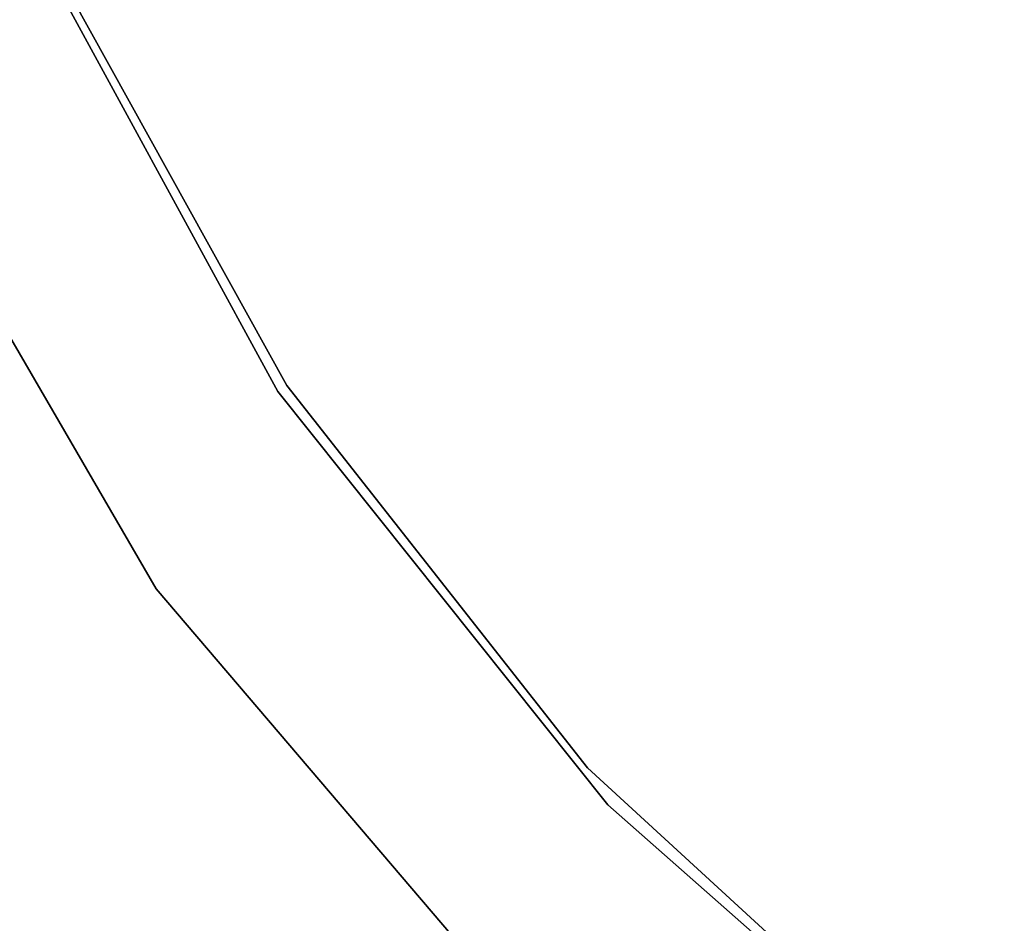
# Model space of a CAD drawing. Header units: millimetres. Extents: x -45 to 45, y -155 to 0.
# Tile 94 of 256: x -32 to -20, y -135 to -125. Entities that reach past the tile are written whole.
import ezdxf

# ---------------------------------------------------------------- set-up
doc = ezdxf.new("R2010")
doc.units = ezdxf.units.MM
doc.header["$LTSCALE"] = 25.4
doc.layers.get('0').update_dxf_attribs({"true_color": 0xff5454})

# ---------------------------------------------------------------- blocks, each defined once
blk = doc.blocks.new('MEKONG-4418.STL#1')
at = {"color": 7, "true_color": 0xffffff}
mesh = blk.add_polyface(dxfattribs=at)
corners = [(-31.51176452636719, -123.7589950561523, -146), (-28.6663589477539, -128.9809417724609, -145), (-28.6663589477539, -128.9809417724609, -146), (-31.51176452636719, -123.7589950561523, -145)]
mesh.append_faces([[corners[k] for k in face] for face in [(0, 1, 2), (1, 0, 3)]], dxfattribs={"vtx0": -1, "color": 7})
at = {"color": 7, "true_color": 0xe6ffff}
mesh = blk.add_polyface(dxfattribs=at)
corners = [(-31.21748924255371, -124.128547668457, -145), (-28.56741905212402, -128.9152526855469, -146), (-28.56741905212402, -128.9152526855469, -145), (-31.21748924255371, -124.128547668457, -146)]
mesh.append_faces([[corners[k] for k in face] for face in [(0, 1, 2), (1, 0, 3)]], dxfattribs={"vtx0": -1, "color": 7})
at = {"color": 250, "true_color": 0x262626}
mesh = blk.add_polyface(dxfattribs=at)
corners = [(-33.32186889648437, -125.5421905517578, -144.8000030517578), (-30.03450965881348, -131.2001800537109, -143.5), (-30.03450965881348, -131.2001800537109, -144.8000030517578), (-33.32186889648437, -125.5421905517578, -143.5)]
mesh.append_faces([[corners[k] for k in face] for face in [(0, 1, 2), (1, 0, 3)]], dxfattribs={"vtx0": -1, "color": 250})
at = {"color": 7, "true_color": 0xffffff}
mesh = blk.add_polyface(dxfattribs=at)
corners = [(-28.6663589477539, -128.9809417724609, -146), (-24.95739936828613, -133.6294708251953, -145), (-24.95739936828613, -133.6294708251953, -146), (-28.6663589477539, -128.9809417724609, -145)]
mesh.append_faces([[corners[k] for k in face] for face in [(0, 1, 2), (1, 0, 3)]], dxfattribs={"vtx0": -1, "color": 7})
at = {"color": 7, "true_color": 0xe6ffff}
mesh = blk.add_polyface(dxfattribs=at)
corners = [(-28.56741905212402, -128.9152526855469, -145), (-25.1838264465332, -133.2148590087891, -146), (-25.1838264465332, -133.2148590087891, -145), (-28.56741905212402, -128.9152526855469, -146)]
mesh.append_faces([[corners[k] for k in face] for face in [(0, 1, 2), (1, 0, 3)]], dxfattribs={"vtx0": -1, "color": 7})
at = {"color": 250, "true_color": 0x262626}
mesh = blk.add_polyface(dxfattribs=at)
corners = [(-30.03450965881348, -131.2001800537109, -144.8000030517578), (-25.78970336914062, -136.1802673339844, -143.5), (-25.78970336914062, -136.1802673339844, -144.8000030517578), (-30.03450965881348, -131.2001800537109, -143.5)]
mesh.append_faces([[corners[k] for k in face] for face in [(0, 1, 2), (1, 0, 3)]], dxfattribs={"vtx0": -1, "color": 250})
mesh = blk.add_polyface(dxfattribs=at)
corners = [(-34.77455520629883, -131.6544494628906, -143.5), (-30.6365852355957, -137.1799774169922, -131.8000030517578), (-30.6365852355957, -137.1799774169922, -143.5), (-34.77455520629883, -131.6544494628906, -131.8000030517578)]
mesh.append_faces([[corners[k] for k in face] for face in [(0, 1, 2), (1, 0, 3)]], dxfattribs={"vtx0": -1, "color": 250})
mesh = blk.add_polyface(dxfattribs=at)
corners = [(-34.77455520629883, -131.6544494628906, -146.3000030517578), (-30.6365852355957, -137.1799774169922, -144.8000030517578), (-30.6365852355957, -137.1799774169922, -146.3000030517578), (-34.77455520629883, -131.6544494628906, -144.8000030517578)]
mesh.append_faces([[corners[k] for k in face] for face in [(0, 1, 2), (1, 0, 3)]], dxfattribs={"vtx0": -1, "color": 250})
at = {"color": 7, "true_color": 0xffffff}
mesh = blk.add_polyface(dxfattribs=at)
corners = [(-33.91463470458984, -132.4660034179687, -145), (-29.89221572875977, -137.577392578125, -146), (-29.89221572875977, -137.577392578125, -145), (-33.91463470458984, -132.4660034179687, -146)]
mesh.append_faces([[corners[k] for k in face] for face in [(0, 1, 2), (1, 0, 3)]], dxfattribs={"vtx0": -1, "color": 7})
at = {"color": 7, "true_color": 0xe6ffff}
mesh = blk.add_polyface(dxfattribs=at)
corners = [(-21.15434455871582, -136.9160461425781, -145), (-25.1838264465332, -133.2148590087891, -146), (-21.15434455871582, -136.9160461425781, -146), (-25.1838264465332, -133.2148590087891, -145)]
mesh.append_faces([[corners[k] for k in face] for face in [(0, 1, 2), (1, 0, 3)]], dxfattribs={"vtx0": -1, "color": 7})
at = {"color": 7, "true_color": 0xffffff}
mesh = blk.add_polyface(dxfattribs=at)
corners = [(-24.95739936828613, -133.6294708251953, -145), (-20.49757766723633, -137.5633087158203, -146), (-24.95739936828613, -133.6294708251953, -146), (-20.49757766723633, -137.5633087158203, -145)]
mesh.append_faces([[corners[k] for k in face] for face in [(0, 1, 2), (1, 0, 3)]], dxfattribs={"vtx0": -1, "color": 7})

msp = doc.modelspace()

# ---------------------------------------------------------------- block references
at = {"color": 0}
msp.add_blockref('MEKONG-4418.STL#1', (0, 0), dxfattribs=at)

doc.saveas('drawing.dxf')
